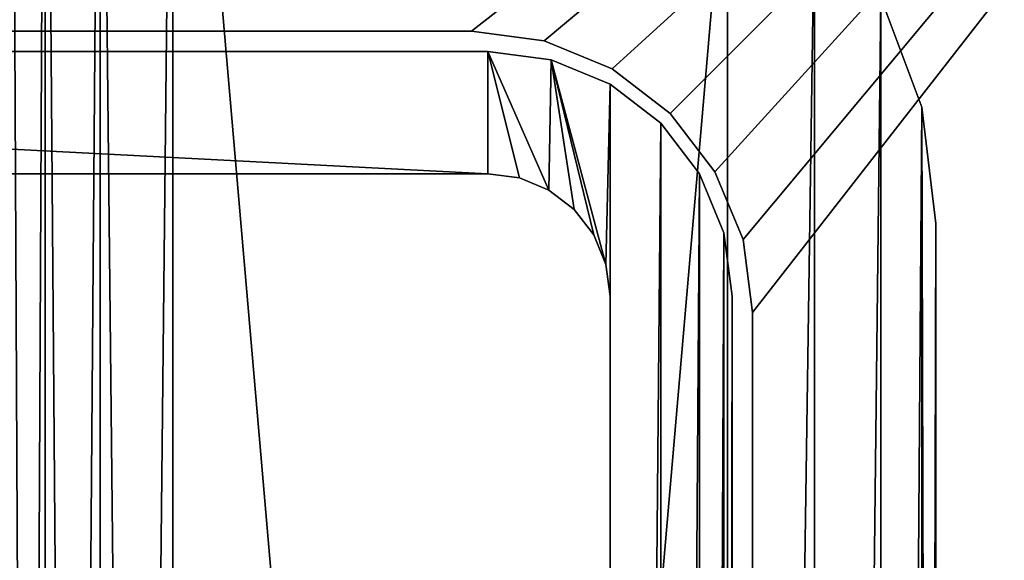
# Model space of a CAD drawing. Extents: x -277 to 1811, y -97 to 1083.
# Tile 24 of 81: x 76 to 100, y 156 to 169. Entities that reach past the tile are written whole.
import ezdxf

# ---------------------------------------------------------------- set-up
doc = ezdxf.new("R2010")
doc.units = 0
doc.header["$LTSCALE"] = 25.4
doc.layers.get('0').update_dxf_attribs({"color": 13, "linetype": 'CONTINUOUS'})
doc.layers.add('STEEL', color=134, linetype='CONTINUOUS')
doc.layers.add('WOOD', color=36, linetype='CONTINUOUS')

# ---------------------------------------------------------------- blocks, each defined once
blk = doc.blocks.new('LVI294_01A_01_01')
at = {"color": 0}
for p, q in [((0, -29, -70), (0, 29, -70)), ((0, 29, -67), (0, -29, -67)), ((0, -29, -70), (0, 29, -70)), ((0, 29, -67), (0, -29, -67)), ((415, 29, -70), (415, -29, -70)), ((415, -29, -67), (415, 29, -67)), ((415, 29, -70), (415, -29, -70)), ((415, -29, -67), (415, 29, -67)), ((0, -30.553, -69.796), (415, -29, -70)), ((0, -30.553, -69.796), (415, -29, -70)), ((0, -30.553, -69.796), (0, -29, -70)), ((0, -29, -70), (415, -29, -70)), ((0, -29, -70), (415, -29, -70)), ((0, -29, -67), (415, -29, -67)), ((0, -29, -67), (415, -29, -67)), ((0, -29, -67), (415, -29.776, -66.898)), ((0, -29, -67), (415, -29.776, -66.898)), ((0, -29, -67), (0, -29.776, -66.898)), ((0, -30.553, -69.796), (0, -29, -70)), ((0, -29, -67), (0, -29.776, -66.898)), ((415, -29, -70), (415, -30.553, -69.796)), ((415, -29.776, -66.898), (415, -29, -67)), ((415, -29, -70), (415, -30.553, -69.796)), ((415, -29.776, -66.898), (415, -29, -67)), ((0, -29.776, -66.898), (415, -29.776, -66.898)), ((0, -29.776, -66.898), (415, -29.776, -66.898)), ((0, -29.776, -66.898), (415, -30.5, -66.598)), ((0, -29.776, -66.898), (415, -30.5, -66.598)), ((0, -29.776, -66.898), (0, -30.5, -66.598)), ((0, -29.776, -66.898), (0, -30.5, -66.598)), ((415, -30.5, -66.598), (415, -29.776, -66.898)), ((415, -30.5, -66.598), (415, -29.776, -66.898)), ((0, -30.5, -66.598), (415, -30.5, -66.598)), ((0, -30.5, -66.598), (415, -30.5, -66.598)), ((0, -30.5, -66.598), (415, -31.121, -66.121)), ((0, -30.5, -66.598), (415, -31.121, -66.121)), ((0, -30.5, -66.598), (0, -31.121, -66.121)), ((0, -30.5, -66.598), (0, -31.121, -66.121)), ((0, -32, -69.196), (415, -30.553, -69.796)), ((0, -32, -69.196), (415, -30.553, -69.796)), ((0, -32, -69.196), (0, -30.553, -69.796)), ((0, -30.553, -69.796), (415, -30.553, -69.796)), ((0, -30.553, -69.796), (415, -30.553, -69.796)), ((0, -32, -69.196), (0, -30.553, -69.796)), ((415, -31.121, -66.121), (415, -30.5, -66.598)), ((415, -31.121, -66.121), (415, -30.5, -66.598)), ((415, -30.553, -69.796), (415, -32, -69.196)), ((415, -30.553, -69.796), (415, -32, -69.196)), ((0, -31.121, -66.121), (415, -31.121, -66.121)), ((0, -31.121, -66.121), (415, -31.121, -66.121)), ((0, -31.121, -66.121), (415, -31.598, -65.5)), ((0, -31.121, -66.121), (415, -31.598, -65.5)), ((0, -31.121, -66.121), (0, -31.598, -65.5)), ((0, -31.121, -66.121), (0, -31.598, -65.5)), ((415, -31.598, -65.5), (415, -31.121, -66.121)), ((415, -31.598, -65.5), (415, -31.121, -66.121)), ((0, -31.598, -65.5), (415, -31.598, -65.5)), ((0, -31.598, -65.5), (415, -31.598, -65.5)), ((0, -31.598, -65.5), (415, -31.898, -64.776)), ((0, -31.598, -65.5), (415, -31.898, -64.776)), ((0, -31.598, -65.5), (0, -31.898, -64.776)), ((0, -31.598, -65.5), (0, -31.898, -64.776)), ((415, -31.898, -64.776), (415, -31.598, -65.5)), ((415, -31.898, -64.776), (415, -31.598, -65.5)), ((0, -31.898, -64.776), (415, -31.898, -64.776)), ((0, -31.898, -64.776), (415, -31.898, -64.776)), ((0, -31.898, -64.776), (415, -32, -64)), ((0, -31.898, -64.776), (415, -32, -64)), ((0, -31.898, -64.776), (0, -32, -64)), ((0, -31.898, -64.776), (0, -32, -64)), ((415, -32, -64), (415, -31.898, -64.776)), ((415, -32, -64), (415, -31.898, -64.776)), ((0, -33.243, -68.243), (415, -32, -69.196)), ((0, -33.243, -68.243), (415, -32, -69.196)), ((0, -33.243, -68.243), (0, -32, -69.196)), ((0, -32, -69.196), (415, -32, -69.196)), ((0, -32, -69.196), (415, -32, -69.196)), ((0, -32, -64), (415, -32, -64)), ((0, -32, -64), (0, -32, 64)), ((0, -32, -64), (415, -32, -64)), ((0, -33.243, -68.243), (0, -32, -69.196)), ((0, -32, -64), (0, -32, 64)), ((415, -32, -69.196), (415, -33.243, -68.243)), ((415, -32, 64), (415, -32, -64)), ((415, -32, -69.196), (415, -33.243, -68.243)), ((415, -32, 64), (415, -32, -64)), ((0, -34.196, -67), (415, -33.243, -68.243)), ((0, -34.196, -67), (415, -33.243, -68.243)), ((0, -34.196, -67), (0, -33.243, -68.243)), ((0, -33.243, -68.243), (415, -33.243, -68.243)), ((0, -33.243, -68.243), (415, -33.243, -68.243)), ((0, -34.196, -67), (0, -33.243, -68.243)), ((415, -33.243, -68.243), (415, -34.196, -67)), ((415, -33.243, -68.243), (415, -34.196, -67)), ((0, -34.796, -65.553), (415, -34.196, -67)), ((0, -34.796, -65.553), (415, -34.196, -67)), ((0, -34.796, -65.553), (0, -34.196, -67)), ((0, -34.196, -67), (415, -34.196, -67)), ((0, -34.196, -67), (415, -34.196, -67)), ((0, -34.796, -65.553), (0, -34.196, -67)), ((415, -34.196, -67), (415, -34.796, -65.553)), ((415, -34.196, -67), (415, -34.796, -65.553)), ((0, -35, -64), (415, -34.796, -65.553)), ((0, -35, -64), (415, -34.796, -65.553)), ((0, -35, -64), (0, -34.796, -65.553)), ((0, -34.796, -65.553), (415, -34.796, -65.553)), ((0, -34.796, -65.553), (415, -34.796, -65.553)), ((0, -35, -64), (0, -34.796, -65.553)), ((415, -34.796, -65.553), (415, -35, -64)), ((415, -34.796, -65.553), (415, -35, -64)), ((0, -35, 64), (0, -35, -64)), ((0, -35, -64), (415, -35, -64)), ((0, -35, -64), (415, -35, -64)), ((0, -35, 64), (0, -35, -64)), ((415, -35, -64), (415, -35, 64)), ((415, -35, -64), (415, -35, 64))]:
    blk.add_line(p, q, dxfattribs=at)
at = {"color": 253}
mesh = blk.add_polyface(dxfattribs=at)
corners = [(0, -34.796, 65.553), (0, -35, -64), (0, -35, 64), (0, -34.796, -65.553), (0, -34.196, 67), (0, -34.196, -67), (0, -33.243, 68.243), (0, -33.243, -68.243), (0, -32, 69.196), (0, -32, -69.196), (0, -32, 64), (0, -31.898, 64.776), (0, -30.553, 69.796), (0, -31.598, 65.5), (0, -31.121, 66.121), (0, -30.5, 66.598), (0, -29, 70), (0, -29.776, 66.898), (0, -29, 67), (0, 29, 70), (0, 29, 67), (0, 30.553, 69.796), (0, 29.776, 66.898), (0, 30.5, 66.598), (0, 31.121, 66.121), (0, 32, 69.196), (0, 31.598, 65.5), (0, 31.898, 64.776), (0, 32, 64), (0, 32, -64), (0, -31.898, -64.776), (0, -30.553, -69.796), (0, -32, -64), (0, -31.598, -65.5), (0, -31.121, -66.121), (0, -30.5, -66.598), (0, -29, -70), (0, -29.776, -66.898), (0, -29, -67), (0, 29, -70), (0, 29, -67), (0, 29.776, -66.898), (0, 30.553, -69.796), (0, 30.5, -66.598), (0, 31.121, -66.121), (0, 32, -69.196), (0, 31.598, -65.5), (0, 31.898, -64.776), (0, 33.243, 68.243), (0, 33.243, -68.243), (0, 34.196, 67), (0, 34.196, -67), (0, 34.796, 65.553), (0, 34.796, -65.553), (0, 35, 64), (0, 35, -64)]
mesh.append_faces([[corners[k] for k in face] for face in [(0, 1, 2), (53, 54, 55)]], dxfattribs={"vtx0": -1, "color": 253})
mesh.append_faces([[corners[k] for k in face] for face in [(1, 0, 3), (3, 4, 5), (5, 6, 7), (7, 8, 9), (10, 8, 11), (11, 12, 13), (13, 12, 14), (14, 12, 15), (15, 16, 17), (17, 16, 18), (18, 19, 20), (20, 21, 22), (22, 21, 23), (23, 21, 24), (24, 25, 26), (26, 25, 27), (27, 25, 28), (28, 25, 29), (9, 30, 31), (30, 9, 32), (32, 9, 10), (31, 35, 36), (36, 38, 39), (39, 41, 42), (42, 44, 45), (45, 48, 49), (49, 50, 51), (51, 52, 53)]], dxfattribs={"vtx0": -1, "vtx1": -1, "color": 253})
mesh.append_faces([[corners[k] for k in face] for face in [(9, 8, 10), (45, 29, 25)]], dxfattribs={"vtx0": -1, "vtx1": -1, "vtx2": -1, "color": 253})
mesh.append_faces([[corners[k] for k in face] for face in [(3, 0, 4), (5, 4, 6), (7, 6, 8), (11, 8, 12), (15, 12, 16), (18, 16, 19), (20, 19, 21), (24, 21, 25), (31, 30, 33), (31, 33, 34), (31, 34, 35), (36, 35, 37), (36, 37, 38), (39, 38, 40), (39, 40, 41), (42, 41, 43), (42, 43, 44), (45, 44, 46), (45, 46, 47), (45, 47, 29), (45, 25, 48), (49, 48, 50), (51, 50, 52), (53, 52, 54)]], dxfattribs={"vtx0": -1, "vtx2": -1, "color": 253})
mesh = blk.add_polyface(dxfattribs=at)
corners = [(415, -32, -69.196), (415, -32, -64), (415, -32, 64), (415, -31.898, -64.776), (415, -30.553, -69.796), (415, -31.598, -65.5), (415, -31.121, -66.121), (415, -30.5, -66.598), (415, -29, -70), (415, -29.776, -66.898), (415, -29, -67), (415, 29, -70), (415, 29, -67), (415, 29.776, -66.898), (415, 30.553, -69.796), (415, 30.5, -66.598), (415, 31.121, -66.121), (415, 32, -69.196), (415, 31.598, -65.5), (415, 31.898, -64.776), (415, 32, -64), (415, -35, -64), (415, -34.796, 65.553), (415, -35, 64), (415, -34.796, -65.553), (415, -34.196, 67), (415, -34.196, -67), (415, -33.243, 68.243), (415, -33.243, -68.243), (415, -32, 69.196), (415, -31.898, 64.776), (415, -30.553, 69.796), (415, -31.598, 65.5), (415, -31.121, 66.121), (415, -30.5, 66.598), (415, -29, 70), (415, -29.776, 66.898), (415, -29, 67), (415, 29, 70), (415, 29, 67), (415, 29.776, 66.898), (415, 30.553, 69.796), (415, 30.5, 66.598), (415, 31.121, 66.121), (415, 32, 69.196), (415, 31.598, 65.5), (415, 31.898, 64.776), (415, 32, 64), (415, 33.243, 68.243), (415, 33.243, -68.243), (415, 34.196, 67), (415, 34.196, -67), (415, 34.796, 65.553), (415, 34.796, -65.553), (415, 35, 64), (415, 35, -64)]
mesh.append_faces([[corners[k] for k in face] for face in [(21, 22, 23), (54, 53, 55)]], dxfattribs={"vtx0": -1, "color": 253})
mesh.append_faces([[corners[k] for k in face] for face in [(1, 0, 3), (3, 4, 5), (5, 4, 6), (6, 4, 7), (7, 8, 9), (9, 8, 10), (10, 11, 12), (12, 11, 13), (13, 14, 15), (15, 14, 16), (16, 17, 18), (18, 17, 19), (19, 17, 20), (22, 24, 25), (25, 26, 27), (27, 28, 29), (29, 30, 31), (31, 34, 35), (35, 37, 38), (38, 40, 41), (41, 43, 44), (44, 20, 48), (48, 49, 50), (50, 51, 52), (52, 53, 54)]], dxfattribs={"vtx0": -1, "vtx1": -1, "color": 253})
mesh.append_faces([[corners[k] for k in face] for face in [(29, 0, 2), (48, 20, 17)]], dxfattribs={"vtx0": -1, "vtx1": -1, "vtx2": -1, "color": 253})
mesh.append_faces([[corners[k] for k in face] for face in [(0, 1, 2), (3, 0, 4), (7, 4, 8), (10, 8, 11), (13, 11, 14), (16, 14, 17), (22, 21, 24), (25, 24, 26), (27, 26, 28), (29, 28, 0), (29, 2, 30), (31, 30, 32), (31, 32, 33), (31, 33, 34), (35, 34, 36), (35, 36, 37), (38, 37, 39), (38, 39, 40), (41, 40, 42), (41, 42, 43), (44, 43, 45), (44, 45, 46), (44, 46, 47), (44, 47, 20), (48, 17, 49), (50, 49, 51), (52, 51, 53)]], dxfattribs={"vtx0": -1, "vtx2": -1, "color": 253})
mesh = blk.add_polyface(dxfattribs=at)
corners = [(0, 29, -70), (415, -29, -70), (0, -29, -70), (415, 29, -70)]
mesh.append_faces([[corners[k] for k in face] for face in [(0, 1, 2), (1, 0, 3)]], dxfattribs={"vtx0": -1, "color": 253})
mesh = blk.add_polyface(dxfattribs=at)
corners = [(0, -29, -67), (415, 29, -67), (0, 29, -67), (415, -29, -67)]
mesh.append_faces([[corners[k] for k in face] for face in [(0, 1, 2), (1, 0, 3)]], dxfattribs={"vtx0": -1, "color": 253})
mesh = blk.add_polyface(dxfattribs=at)
corners = [(415, -30.553, -69.796), (0, -30.553, -69.796), (415, -29, -70)]
mesh.append_faces([[corners[k] for k in face] for face in [(0, 1, 2)]], dxfattribs={"color": 253})
mesh = blk.add_polyface(dxfattribs=at)
corners = [(415, -29, -70), (0, -30.553, -69.796), (0, -29, -70)]
mesh.append_faces([[corners[k] for k in face] for face in [(0, 1, 2)]], dxfattribs={"color": 253})
mesh = blk.add_polyface(dxfattribs=at)
corners = [(415, -29, -67), (0, -29, -67), (415, -29.776, -66.898)]
mesh.append_faces([[corners[k] for k in face] for face in [(0, 1, 2)]], dxfattribs={"color": 253})
mesh = blk.add_polyface(dxfattribs=at)
corners = [(415, -29.776, -66.898), (0, -29, -67), (0, -29.776, -66.898)]
mesh.append_faces([[corners[k] for k in face] for face in [(0, 1, 2)]], dxfattribs={"color": 253})
mesh = blk.add_polyface(dxfattribs=at)
corners = [(415, -29.776, -66.898), (0, -29.776, -66.898), (415, -30.5, -66.598)]
mesh.append_faces([[corners[k] for k in face] for face in [(0, 1, 2)]], dxfattribs={"color": 253})
mesh = blk.add_polyface(dxfattribs=at)
corners = [(415, -30.5, -66.598), (0, -29.776, -66.898), (0, -30.5, -66.598)]
mesh.append_faces([[corners[k] for k in face] for face in [(0, 1, 2)]], dxfattribs={"color": 253})
mesh = blk.add_polyface(dxfattribs=at)
corners = [(415, -30.5, -66.598), (0, -30.5, -66.598), (415, -31.121, -66.121)]
mesh.append_faces([[corners[k] for k in face] for face in [(0, 1, 2)]], dxfattribs={"color": 253})
mesh = blk.add_polyface(dxfattribs=at)
corners = [(415, -31.121, -66.121), (0, -30.5, -66.598), (0, -31.121, -66.121)]
mesh.append_faces([[corners[k] for k in face] for face in [(0, 1, 2)]], dxfattribs={"color": 253})
mesh = blk.add_polyface(dxfattribs=at)
corners = [(415, -32, -69.196), (0, -32, -69.196), (415, -30.553, -69.796)]
mesh.append_faces([[corners[k] for k in face] for face in [(0, 1, 2)]], dxfattribs={"color": 253})
mesh = blk.add_polyface(dxfattribs=at)
corners = [(415, -30.553, -69.796), (0, -32, -69.196), (0, -30.553, -69.796)]
mesh.append_faces([[corners[k] for k in face] for face in [(0, 1, 2)]], dxfattribs={"color": 253})
mesh = blk.add_polyface(dxfattribs=at)
corners = [(415, -31.598, -65.5), (415, -31.121, -66.121), (0, -31.121, -66.121)]
mesh.append_faces([[corners[k] for k in face] for face in [(0, 1, 2)]], dxfattribs={"color": 253})
mesh = blk.add_polyface(dxfattribs=at)
corners = [(415, -31.598, -65.5), (0, -31.121, -66.121), (0, -31.598, -65.5)]
mesh.append_faces([[corners[k] for k in face] for face in [(0, 1, 2)]], dxfattribs={"color": 253})
mesh = blk.add_polyface(dxfattribs=at)
corners = [(415, -31.898, -64.776), (415, -31.598, -65.5), (0, -31.598, -65.5)]
mesh.append_faces([[corners[k] for k in face] for face in [(0, 1, 2)]], dxfattribs={"color": 253})
mesh = blk.add_polyface(dxfattribs=at)
corners = [(415, -31.898, -64.776), (0, -31.598, -65.5), (0, -31.898, -64.776)]
mesh.append_faces([[corners[k] for k in face] for face in [(0, 1, 2)]], dxfattribs={"color": 253})
mesh = blk.add_polyface(dxfattribs=at)
corners = [(415, -32, -64), (415, -31.898, -64.776), (0, -31.898, -64.776)]
mesh.append_faces([[corners[k] for k in face] for face in [(0, 1, 2)]], dxfattribs={"color": 253})
mesh = blk.add_polyface(dxfattribs=at)
corners = [(415, -32, -64), (0, -31.898, -64.776), (0, -32, -64)]
mesh.append_faces([[corners[k] for k in face] for face in [(0, 1, 2)]], dxfattribs={"color": 253})
mesh = blk.add_polyface(dxfattribs=at)
corners = [(415, -33.243, -68.243), (0, -33.243, -68.243), (415, -32, -69.196)]
mesh.append_faces([[corners[k] for k in face] for face in [(0, 1, 2)]], dxfattribs={"color": 253})
mesh = blk.add_polyface(dxfattribs=at)
corners = [(415, -32, -69.196), (0, -33.243, -68.243), (0, -32, -69.196)]
mesh.append_faces([[corners[k] for k in face] for face in [(0, 1, 2)]], dxfattribs={"color": 253})
mesh = blk.add_polyface(dxfattribs=at)
corners = [(0, -32, 64), (415, -32, -64), (0, -32, -64), (415, -32, 64)]
mesh.append_faces([[corners[k] for k in face] for face in [(0, 1, 2), (1, 0, 3)]], dxfattribs={"vtx0": -1, "color": 253})
mesh = blk.add_polyface(dxfattribs=at)
corners = [(415, -34.196, -67), (0, -34.196, -67), (415, -33.243, -68.243)]
mesh.append_faces([[corners[k] for k in face] for face in [(0, 1, 2)]], dxfattribs={"color": 253})
mesh = blk.add_polyface(dxfattribs=at)
corners = [(0, -34.196, -67), (0, -33.243, -68.243), (415, -33.243, -68.243)]
mesh.append_faces([[corners[k] for k in face] for face in [(0, 1, 2)]], dxfattribs={"color": 253})
mesh = blk.add_polyface(dxfattribs=at)
corners = [(0, -34.796, -65.553), (415, -34.196, -67), (415, -34.796, -65.553)]
mesh.append_faces([[corners[k] for k in face] for face in [(0, 1, 2)]], dxfattribs={"color": 253})
mesh = blk.add_polyface(dxfattribs=at)
corners = [(0, -34.796, -65.553), (0, -34.196, -67), (415, -34.196, -67)]
mesh.append_faces([[corners[k] for k in face] for face in [(0, 1, 2)]], dxfattribs={"color": 253})
mesh = blk.add_polyface(dxfattribs=at)
corners = [(0, -35, -64), (415, -34.796, -65.553), (415, -35, -64)]
mesh.append_faces([[corners[k] for k in face] for face in [(0, 1, 2)]], dxfattribs={"color": 253})
mesh = blk.add_polyface(dxfattribs=at)
corners = [(0, -35, -64), (0, -34.796, -65.553), (415, -34.796, -65.553)]
mesh.append_faces([[corners[k] for k in face] for face in [(0, 1, 2)]], dxfattribs={"color": 253})
mesh = blk.add_polyface(dxfattribs=at)
corners = [(415, -35, 64), (0, -35, -64), (415, -35, -64), (0, -35, 64)]
mesh.append_faces([[corners[k] for k in face] for face in [(0, 1, 2), (1, 0, 3)]], dxfattribs={"vtx0": -1, "color": 253})
blk = doc.blocks.new('LVI294_01_A_01_02')
at = {"color": 0}
for p, q in [((163.6, 95.5), (36.4, 95.5)), ((36.4, 95.5, 5), (163.6, 95.5, 5)), ((163.6, 95.5), (36.4, 95.5)), ((36.4, 95.5, 5), (163.6, 95.5, 5)), ((165.386, 95.265), (163.6, 95.5)), ((163.6, 95.5, 5), (165.386, 95.265, 5)), ((163.6, 95.5), (163.6, 95.5, 5)), ((163.6, 95.5), (163.6, 95.5, 5)), ((163.6, 95.5), (165.386, 95.265, 5)), ((163.6, 95.5, 5), (165.386, 95.265, 5)), ((163.6, 95.5), (165.386, 95.265, 5)), ((165.386, 95.265), (163.6, 95.5)), ((167.05, 94.576), (165.386, 95.265)), ((165.386, 95.265, 5), (167.05, 94.576, 5)), ((165.386, 95.265), (165.386, 95.265, 5)), ((165.386, 95.265), (165.386, 95.265, 5)), ((165.386, 95.265), (167.05, 94.576, 5)), ((165.386, 95.265, 5), (167.05, 94.576, 5)), ((165.386, 95.265), (167.05, 94.576, 5)), ((167.05, 94.576), (165.386, 95.265)), ((168.479, 93.479), (167.05, 94.576)), ((167.05, 94.576, 5), (168.479, 93.479, 5)), ((167.05, 94.576), (167.05, 94.576, 5)), ((167.05, 94.576), (167.05, 94.576, 5)), ((167.05, 94.576), (168.479, 93.479, 5)), ((167.05, 94.576, 5), (168.479, 93.479, 5)), ((167.05, 94.576), (168.479, 93.479, 5)), ((168.479, 93.479), (167.05, 94.576)), ((169.576, 92.05), (168.479, 93.479)), ((168.479, 93.479, 5), (169.576, 92.05, 5)), ((168.479, 93.479), (168.479, 93.479, 5)), ((168.479, 93.479), (168.479, 93.479, 5)), ((168.479, 93.479), (169.576, 92.05, 5)), ((168.479, 93.479, 5), (169.576, 92.05, 5)), ((168.479, 93.479), (169.576, 92.05, 5)), ((169.576, 92.05), (168.479, 93.479)), ((170.265, 90.386), (169.576, 92.05)), ((169.576, 92.05, 5), (170.265, 90.386, 5)), ((169.576, 92.05), (169.576, 92.05, 5)), ((169.576, 92.05), (169.576, 92.05, 5)), ((169.576, 92.05), (170.265, 90.386, 5)), ((169.576, 92.05, 5), (170.265, 90.386, 5)), ((169.576, 92.05), (170.265, 90.386, 5)), ((170.265, 90.386), (169.576, 92.05)), ((170.5, 88.6), (170.265, 90.386)), ((170.265, 90.386, 5), (170.5, 88.6, 5)), ((170.265, 90.386), (170.265, 90.386, 5)), ((170.265, 90.386), (170.265, 90.386, 5)), ((170.265, 90.386), (170.5, 88.6, 5)), ((170.265, 90.386, 5), (170.5, 88.6, 5)), ((170.265, 90.386), (170.5, 88.6, 5)), ((170.5, 88.6), (170.265, 90.386)), ((170.5, 31.4), (170.5, 88.6)), ((170.5, 88.6, 5), (170.5, 31.4, 5)), ((170.5, 88.6), (170.5, 88.6, 5)), ((170.5, 88.6), (170.5, 88.6, 5)), ((170.5, 31.4), (170.5, 88.6)), ((170.5, 88.6, 5), (170.5, 31.4, 5))]:
    blk.add_line(p, q, dxfattribs=at)
at = {"color": 253}
mesh = blk.add_polyface(dxfattribs=at)
corners = [(5, 120), (29.5, 88.6), (29.5, 31.4), (29.735, 90.386), (30.424, 92.05), (31.521, 93.479), (32.95, 94.576), (34.614, 95.265), (195, 120), (36.4, 95.5), (163.6, 95.5), (165.386, 95.265), (167.05, 94.576), (168.479, 93.479), (169.576, 92.05), (170.265, 90.386), (170.5, 88.6), (170.5, 31.4), (0, 115), (0.17, 3.706), (0, 5), (0.17, 116.294), (0.67, 2.5), (0.67, 117.5), (1.464, 1.464), (1.464, 118.536), (2.5, 0.67), (2.5, 119.33), (3.706, 0.17), (3.706, 119.83), (5, 0), (29.735, 29.614), (30.424, 27.95), (31.521, 26.521), (32.95, 25.424), (34.614, 24.735), (195, 0), (36.4, 24.5), (163.6, 24.5), (165.386, 24.735), (167.05, 25.424), (168.479, 26.521), (169.576, 27.95), (170.265, 29.614), (196.294, 119.83), (196.294, 0.17), (197.5, 0.67), (197.5, 119.33), (198.536, 118.536), (198.536, 1.464), (199.33, 2.5), (199.33, 117.5), (199.83, 3.706), (199.83, 116.294), (200, 5), (200, 115)]
mesh.append_faces([[corners[k] for k in face] for face in [(18, 19, 20), (54, 53, 55)]], dxfattribs={"vtx0": -1, "color": 253})
mesh.append_faces([[corners[k] for k in face] for face in [(1, 0, 3), (3, 0, 4), (4, 0, 5), (5, 0, 6), (6, 0, 7), (7, 8, 9), (9, 8, 10), (10, 8, 11), (11, 8, 12), (12, 8, 13), (13, 8, 14), (14, 8, 15), (15, 8, 16), (16, 8, 17), (19, 21, 22), (22, 23, 24), (24, 25, 26), (26, 27, 28), (28, 29, 30), (30, 35, 36), (31, 0, 2), (36, 44, 45), (45, 44, 46), (46, 48, 49), (49, 48, 50), (50, 51, 52), (52, 53, 54)]], dxfattribs={"vtx0": -1, "vtx1": -1, "color": 253})
mesh.append_faces([[corners[k] for k in face] for face in [(30, 0, 31), (36, 17, 8)]], dxfattribs={"vtx0": -1, "vtx1": -1, "vtx2": -1, "color": 253})
mesh.append_faces([[corners[k] for k in face] for face in [(0, 1, 2), (7, 0, 8), (19, 18, 21), (22, 21, 23), (24, 23, 25), (26, 25, 27), (28, 27, 29), (30, 29, 0), (30, 31, 32), (30, 32, 33), (30, 33, 34), (30, 34, 35), (36, 35, 37), (36, 37, 38), (36, 38, 39), (36, 39, 40), (36, 40, 41), (36, 41, 42), (36, 42, 43), (36, 43, 17), (36, 8, 44), (46, 44, 47), (46, 47, 48), (50, 48, 51), (52, 51, 53)]], dxfattribs={"vtx0": -1, "vtx2": -1, "color": 253})
mesh = blk.add_polyface(dxfattribs=at)
corners = [(0.17, 3.706, 5), (0, 115, 5), (0, 5, 5), (0.17, 116.294, 5), (0.67, 2.5, 5), (0.67, 117.5, 5), (1.464, 1.464, 5), (1.464, 118.536, 5), (2.5, 0.67, 5), (2.5, 119.33, 5), (3.706, 0.17, 5), (3.706, 119.83, 5), (5, 0, 5), (5, 120, 5), (29.735, 29.614, 5), (30.424, 27.95, 5), (31.521, 26.521, 5), (32.95, 25.424, 5), (34.614, 24.735, 5), (195, 0, 5), (29.5, 31.4, 5), (36.4, 24.5, 5), (163.6, 24.5, 5), (165.386, 24.735, 5), (167.05, 25.424, 5), (168.479, 26.521, 5), (169.576, 27.95, 5), (170.265, 29.614, 5), (170.5, 31.4, 5), (34.614, 95.265, 5), (195, 120, 5), (32.95, 94.576, 5), (31.521, 93.479, 5), (30.424, 92.05, 5), (29.735, 90.386, 5), (29.5, 88.6, 5), (36.4, 95.5, 5), (163.6, 95.5, 5), (165.386, 95.265, 5), (167.05, 94.576, 5), (168.479, 93.479, 5), (169.576, 92.05, 5), (170.265, 90.386, 5), (170.5, 88.6, 5), (196.294, 0.17, 5), (196.294, 119.83, 5), (197.5, 0.67, 5), (197.5, 119.33, 5), (198.536, 1.464, 5), (198.536, 118.536, 5), (199.33, 2.5, 5), (199.33, 117.5, 5), (199.83, 3.706, 5), (199.83, 116.294, 5), (200, 5, 5), (200, 115, 5)]
mesh.append_faces([[corners[k] for k in face] for face in [(0, 1, 2), (53, 54, 55)]], dxfattribs={"vtx0": -1, "color": 253})
mesh.append_faces([[corners[k] for k in face] for face in [(1, 0, 3), (3, 4, 5), (5, 6, 7), (7, 8, 9), (9, 10, 11), (11, 12, 13), (14, 12, 15), (15, 12, 16), (16, 12, 17), (17, 12, 18), (18, 19, 21), (21, 19, 22), (22, 19, 23), (23, 19, 24), (24, 19, 25), (25, 19, 26), (26, 19, 27), (27, 19, 28), (13, 29, 30), (29, 13, 31), (31, 13, 32), (32, 13, 33), (33, 13, 34), (34, 13, 35), (35, 13, 20), (30, 44, 45), (45, 46, 47), (47, 48, 49), (49, 50, 51), (51, 52, 53)]], dxfattribs={"vtx0": -1, "vtx1": -1, "color": 253})
mesh.append_faces([[corners[k] for k in face] for face in [(13, 12, 14), (30, 28, 19)]], dxfattribs={"vtx0": -1, "vtx1": -1, "vtx2": -1, "color": 253})
mesh.append_faces([[corners[k] for k in face] for face in [(3, 0, 4), (5, 4, 6), (7, 6, 8), (9, 8, 10), (11, 10, 12), (18, 12, 19), (13, 14, 20), (30, 29, 36), (30, 36, 37), (30, 37, 38), (30, 38, 39), (30, 39, 40), (30, 40, 41), (30, 41, 42), (30, 42, 43), (30, 43, 28), (30, 19, 44), (45, 44, 46), (47, 46, 48), (49, 48, 50), (51, 50, 52), (53, 52, 54)]], dxfattribs={"vtx0": -1, "vtx2": -1, "color": 253})
mesh = blk.add_polyface(dxfattribs=at)
corners = [(163.6, 95.5, 5), (36.4, 95.5), (163.6, 95.5), (36.4, 95.5, 5)]
mesh.append_faces([[corners[k] for k in face] for face in [(0, 1, 2), (1, 0, 3)]], dxfattribs={"vtx0": -1, "color": 253})
mesh = blk.add_polyface(dxfattribs=at)
corners = [(163.6, 95.5, 5), (163.6, 95.5), (165.386, 95.265, 5)]
mesh.append_faces([[corners[k] for k in face] for face in [(0, 1, 2)]], dxfattribs={"color": 253})
mesh = blk.add_polyface(dxfattribs=at)
corners = [(165.386, 95.265, 5), (163.6, 95.5), (165.386, 95.265)]
mesh.append_faces([[corners[k] for k in face] for face in [(0, 1, 2)]], dxfattribs={"color": 253})
mesh = blk.add_polyface(dxfattribs=at)
corners = [(165.386, 95.265, 5), (165.386, 95.265), (167.05, 94.576, 5)]
mesh.append_faces([[corners[k] for k in face] for face in [(0, 1, 2)]], dxfattribs={"color": 253})
mesh = blk.add_polyface(dxfattribs=at)
corners = [(167.05, 94.576, 5), (165.386, 95.265), (167.05, 94.576)]
mesh.append_faces([[corners[k] for k in face] for face in [(0, 1, 2)]], dxfattribs={"color": 253})
mesh = blk.add_polyface(dxfattribs=at)
corners = [(167.05, 94.576, 5), (167.05, 94.576), (168.479, 93.479, 5)]
mesh.append_faces([[corners[k] for k in face] for face in [(0, 1, 2)]], dxfattribs={"color": 253})
mesh = blk.add_polyface(dxfattribs=at)
corners = [(168.479, 93.479, 5), (167.05, 94.576), (168.479, 93.479)]
mesh.append_faces([[corners[k] for k in face] for face in [(0, 1, 2)]], dxfattribs={"color": 253})
mesh = blk.add_polyface(dxfattribs=at)
corners = [(168.479, 93.479), (169.576, 92.05, 5), (168.479, 93.479, 5)]
mesh.append_faces([[corners[k] for k in face] for face in [(0, 1, 2)]], dxfattribs={"color": 253})
mesh = blk.add_polyface(dxfattribs=at)
corners = [(168.479, 93.479), (169.576, 92.05), (169.576, 92.05, 5)]
mesh.append_faces([[corners[k] for k in face] for face in [(0, 1, 2)]], dxfattribs={"color": 253})
mesh = blk.add_polyface(dxfattribs=at)
corners = [(169.576, 92.05), (170.265, 90.386, 5), (169.576, 92.05, 5)]
mesh.append_faces([[corners[k] for k in face] for face in [(0, 1, 2)]], dxfattribs={"color": 253})
mesh = blk.add_polyface(dxfattribs=at)
corners = [(169.576, 92.05), (170.265, 90.386), (170.265, 90.386, 5)]
mesh.append_faces([[corners[k] for k in face] for face in [(0, 1, 2)]], dxfattribs={"color": 253})
mesh = blk.add_polyface(dxfattribs=at)
corners = [(170.265, 90.386, 5), (170.265, 90.386), (170.5, 88.6, 5)]
mesh.append_faces([[corners[k] for k in face] for face in [(0, 1, 2)]], dxfattribs={"color": 253})
mesh = blk.add_polyface(dxfattribs=at)
corners = [(170.265, 90.386), (170.5, 88.6), (170.5, 88.6, 5)]
mesh.append_faces([[corners[k] for k in face] for face in [(0, 1, 2)]], dxfattribs={"color": 253})
mesh = blk.add_polyface(dxfattribs=at)
corners = [(170.5, 88.6, 5), (170.5, 31.4), (170.5, 31.4, 5), (170.5, 88.6)]
mesh.append_faces([[corners[k] for k in face] for face in [(0, 1, 2), (1, 0, 3)]], dxfattribs={"vtx0": -1, "color": 253})
blk = doc.blocks.new('LVI294_01A_01_03')
at = {"color": 253}
mesh = blk.add_polyface(dxfattribs=at)
corners = [(-70.329, 0, 0.287), (110.915, 0), (-72.706, 0), (108.538, 0, 0.287), (-68.088, 0, 1.13), (106.298, 0, 1.13), (-66.112, 0, 2.482), (104.322, 0, 2.482), (-64.514, 0, 4.264), (102.724, 0, 4.264), (-54.978, 0, 17.883), (93.188, 0, 17.883), (91.27, 0, 20.022), (-53.061, 0, 20.022), (88.899, 0, 21.644), (-50.689, 0, 21.644), (86.21, 0, 22.656), (-48.001, 0, 22.656), (-45.148, 0, 23), (83.358, 0, 23), (-177.5, 0, -10), (-62.5, 0, -59), (-177.5, 0, -59), (-62.241, 0, -58.966), (-62, 0, -58.866), (-61.793, 0, -58.707), (-61.634, 0, -58.5), (-61.534, 0, -58.259), (-61.5, 0, -58), (-61.5, 0, -55), (174.579, 0, -55), (174.579, 0), (-177.159, 0, -7.412), (-176.16, 0, -5), (-174.571, 0, -2.929), (-172.5, 0, -1.34), (-170.088, 0, -0.341), (-167.5, 0)]
mesh.append_faces([[corners[k] for k in face] for face in [(16, 18, 19), (20, 21, 22)]], dxfattribs={"vtx0": -1, "color": 253})
mesh.append_faces([[corners[k] for k in face] for face in [(0, 1, 2), (1, 0, 3), (3, 4, 5), (5, 6, 7), (7, 8, 9), (9, 10, 11), (11, 10, 12), (12, 13, 14), (14, 15, 16), (21, 20, 23), (23, 20, 24), (24, 20, 25), (25, 20, 26), (26, 20, 27), (27, 20, 28), (28, 20, 29), (29, 20, 30), (30, 20, 31), (31, 2, 1)]], dxfattribs={"vtx0": -1, "vtx1": -1, "color": 253})
mesh.append_faces([[corners[k] for k in face] for face in [(3, 0, 4), (5, 4, 6), (7, 6, 8), (9, 8, 10), (12, 10, 13), (14, 13, 15), (16, 15, 17), (16, 17, 18), (31, 20, 32), (31, 32, 33), (31, 33, 34), (31, 34, 35), (31, 35, 36), (31, 36, 37), (31, 37, 2)]], dxfattribs={"vtx0": -1, "vtx2": -1, "color": 253})
mesh = blk.add_polyface(dxfattribs=at)
corners = [(-62.241, -5, -58.966), (-177.5, -5, -59), (-62.5, -5, -59), (-177.5, -5, -10), (-62, -5, -58.866), (-61.793, -5, -58.707), (-61.634, -5, -58.5), (-61.534, -5, -58.259), (-61.5, -5, -58), (-61.5, -5, -55), (174.579, -5), (174.579, -5, -55), (-177.159, -5, -7.412), (-176.16, -5, -5), (-174.571, -5, -2.929), (-172.5, -5, -1.34), (-170.088, -5, -0.341), (110.915, -5), (108.538, -5, 0.287), (-72.706, -5), (-70.329, -5, 0.287), (-68.088, -5, 1.13), (106.298, -5, 1.13), (-66.112, -5, 2.482), (104.322, -5, 2.482), (-64.514, -5, 4.264), (102.724, -5, 4.264), (-54.978, -5, 17.883), (93.188, -5, 17.883), (91.27, -5, 20.022), (-53.061, -5, 20.022), (88.899, -5, 21.644), (-50.689, -5, 21.644), (86.21, -5, 22.656), (-48.001, -5, 22.656), (-45.148, -5, 23), (83.358, -5, 23), (-167.5, -5)]
mesh.append_faces([[corners[k] for k in face] for face in [(0, 1, 2), (10, 9, 11), (35, 33, 36)]], dxfattribs={"vtx0": -1, "color": 253})
mesh.append_faces([[corners[k] for k in face] for face in [(1, 0, 3), (3, 10, 12), (12, 10, 13), (13, 10, 14), (14, 10, 15), (15, 10, 16), (18, 19, 17), (19, 18, 20), (20, 18, 21), (21, 22, 23), (23, 24, 25), (25, 26, 27), (27, 29, 30), (30, 31, 32), (32, 33, 34), (34, 33, 35), (37, 17, 19)]], dxfattribs={"vtx0": -1, "vtx1": -1, "color": 253})
mesh.append_faces([[corners[k] for k in face] for face in [(9, 10, 3)]], dxfattribs={"vtx0": -1, "vtx1": -1, "vtx2": -1, "color": 253})
mesh.append_faces([[corners[k] for k in face] for face in [(3, 0, 4), (3, 4, 5), (3, 5, 6), (3, 6, 7), (3, 7, 8), (3, 8, 9), (16, 10, 17), (21, 18, 22), (23, 22, 24), (25, 24, 26), (27, 26, 28), (27, 28, 29), (30, 29, 31), (32, 31, 33), (17, 37, 16)]], dxfattribs={"vtx0": -1, "vtx2": -1, "color": 253})
blk = doc.blocks.new('LVI294_01A_01')
at = {"color": 0, "extrusion": (-1, 7.84414e-15, -4.18279e-15), "rotation": 359.9999999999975}
blk.add_blockref('LVI294_01A_01_03', (-1001.197, 42.803, 17), dxfattribs=at)
at = {"color": 0, "extrusion": (4.18279e-15, 4.33542e-14, -1), "rotation": 270.0000000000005}
blk.add_blockref('LVI294_01_A_01_02', (-60, 1083.619, 367.197), dxfattribs=at)
at = {"color": 0, "extrusion": (7.72954e-15, 1, 4.33542e-14), "rotation": 89.99999999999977}
blk.add_blockref('LVI294_01A_01_01', (0, -372.197, 983.619), dxfattribs=at)
blk = doc.blocks.new('LVI294_01A_02_01')
at = {"color": 0}
for p, q in [((-180.122, 0, -77), (-182.974, 0, -76.656)), ((-180.122, 0, -77), (-182.974, 0, -76.656)), ((-51.616, 0, -77), (-180.122, 0, -77)), ((-180.122, 0, -77), (-180.122, -4, -77)), ((-51.616, 0, -77), (-180.122, 0, -77)), ((-180.122, 0, -77), (-180.122, -4, -77)), ((-182.974, 0, -76.656), (-185.663, 0, -75.644)), ((-185.663, 0, -75.644), (-182.974, -4, -76.656)), ((-185.663, 0, -75.644), (-182.974, -4, -76.656)), ((-182.974, 0, -76.656), (-185.663, 0, -75.644)), ((-182.974, 0, -76.656), (-182.974, -4, -76.656)), ((-182.974, 0, -76.656), (-182.974, -4, -76.656)), ((-182.974, 0, -76.656), (-180.122, -4, -77)), ((-182.974, 0, -76.656), (-180.122, -4, -77)), ((-185.663, -4, -75.644), (-182.974, -4, -76.656)), ((-185.663, -4, -75.644), (-182.974, -4, -76.656)), ((-182.974, -4, -76.656), (-180.122, -4, -77)), ((-182.974, -4, -76.656), (-180.122, -4, -77)), ((-180.122, -4, -77), (-51.616, -4, -77)), ((-180.122, -4, -77), (-51.616, -4, -77))]:
    blk.add_line(p, q, dxfattribs=at)
at = {"color": 253}
mesh = blk.add_polyface(dxfattribs=at)
corners = [(-271.304, 0), (-207.679, 0, -54), (-271.304, 0, -54), (-24.058, 0, -54), (70.736, 0, -54), (73.324, 0, -53.659), (75.736, 0, -52.66), (77.807, 0, -51.071), (79.396, 0, -49), (80.395, 0, -46.588), (80.736, 0, -44), (80.736, 0, -1), (80.702, 0, -0.741), (80.602, 0, -0.5), (80.443, 0, -0.293), (80.236, 0, -0.134), (79.995, 0, -0.034), (79.736, 0), (-182.974, 0, -76.656), (-51.616, 0, -77), (-180.122, 0, -77), (-48.763, 0, -76.656), (-46.075, 0, -75.644), (-185.663, 0, -75.644), (-43.704, 0, -74.022), (-188.034, 0, -74.022), (-41.786, 0, -71.883), (-189.952, 0, -71.883), (-32.25, 0, -58.264), (-199.488, 0, -58.264), (-201.086, 0, -56.482), (-30.652, 0, -56.482), (-203.062, 0, -55.13), (-28.676, 0, -55.13), (-205.303, 0, -54.287), (-26.435, 0, -54.287)]
mesh.append_faces([[corners[k] for k in face] for face in [(0, 1, 2), (16, 0, 17), (18, 19, 20)]], dxfattribs={"vtx0": -1, "color": 253})
mesh.append_faces([[corners[k] for k in face] for face in [(3, 0, 4), (4, 0, 5), (5, 0, 6), (6, 0, 7), (7, 0, 8), (8, 0, 9), (9, 0, 10), (10, 0, 11), (11, 0, 12), (12, 0, 13), (13, 0, 14), (14, 0, 15), (15, 0, 16), (19, 18, 21), (21, 18, 22), (22, 23, 24), (24, 25, 26), (26, 27, 28), (28, 30, 31), (31, 32, 33), (33, 34, 35), (35, 1, 3)]], dxfattribs={"vtx0": -1, "vtx1": -1, "color": 253})
mesh.append_faces([[corners[k] for k in face] for face in [(1, 0, 3)]], dxfattribs={"vtx0": -1, "vtx1": -1, "vtx2": -1, "color": 253})
mesh.append_faces([[corners[k] for k in face] for face in [(22, 18, 23), (24, 23, 25), (26, 25, 27), (28, 27, 29), (28, 29, 30), (31, 30, 32), (33, 32, 34), (35, 34, 1)]], dxfattribs={"vtx0": -1, "vtx2": -1, "color": 253})
mesh = blk.add_polyface(dxfattribs=at)
corners = [(-180.122, -4, -77), (-182.974, 0, -76.656), (-180.122, 0, -77)]
mesh.append_faces([[corners[k] for k in face] for face in [(0, 1, 2)]], dxfattribs={"color": 253})
mesh = blk.add_polyface(dxfattribs=at)
corners = [(-51.616, 0, -77), (-180.122, -4, -77), (-180.122, 0, -77), (-51.616, -4, -77)]
mesh.append_faces([[corners[k] for k in face] for face in [(0, 1, 2), (1, 0, 3)]], dxfattribs={"vtx0": -1, "color": 253})
mesh = blk.add_polyface(dxfattribs=at)
corners = [(-182.974, -4, -76.656), (-185.663, -4, -75.644), (-185.663, 0, -75.644)]
mesh.append_faces([[corners[k] for k in face] for face in [(0, 1, 2)]], dxfattribs={"color": 253})
mesh = blk.add_polyface(dxfattribs=at)
corners = [(-182.974, -4, -76.656), (-185.663, 0, -75.644), (-182.974, 0, -76.656)]
mesh.append_faces([[corners[k] for k in face] for face in [(0, 1, 2)]], dxfattribs={"color": 253})
mesh = blk.add_polyface(dxfattribs=at)
corners = [(-180.122, -4, -77), (-182.974, -4, -76.656), (-182.974, 0, -76.656)]
mesh.append_faces([[corners[k] for k in face] for face in [(0, 1, 2)]], dxfattribs={"color": 253})
mesh = blk.add_polyface(dxfattribs=at)
corners = [(73.324, -4, -53.659), (-24.058, -4, -54), (70.736, -4, -54), (-207.679, -4, -54), (-271.304, -4, -54), (-271.304, -4), (75.736, -4, -52.66), (77.807, -4, -51.071), (79.396, -4, -49), (80.395, -4, -46.588), (80.736, -4, -44), (80.736, -4, -1), (80.702, -4, -0.741), (80.602, -4, -0.5), (80.443, -4, -0.293), (80.236, -4, -0.134), (79.995, -4, -0.034), (79.736, -4), (-48.763, -4, -76.656), (-180.122, -4, -77), (-51.616, -4, -77), (-182.974, -4, -76.656), (-46.075, -4, -75.644), (-185.663, -4, -75.644), (-43.704, -4, -74.022), (-188.034, -4, -74.022), (-41.786, -4, -71.883), (-189.952, -4, -71.883), (-32.25, -4, -58.264), (-199.488, -4, -58.264), (-30.652, -4, -56.482), (-201.086, -4, -56.482), (-28.676, -4, -55.13), (-203.062, -4, -55.13), (-26.435, -4, -54.287), (-205.303, -4, -54.287)]
mesh.append_faces([[corners[k] for k in face] for face in [(0, 1, 2), (5, 16, 17), (18, 19, 20)]], dxfattribs={"vtx0": -1, "color": 253})
mesh.append_faces([[corners[k] for k in face] for face in [(3, 0, 4), (4, 0, 5), (19, 18, 21), (21, 22, 23), (23, 24, 25), (25, 26, 27), (27, 28, 29), (29, 30, 31), (31, 32, 33), (33, 34, 35), (35, 1, 3)]], dxfattribs={"vtx0": -1, "vtx1": -1, "color": 253})
mesh.append_faces([[corners[k] for k in face] for face in [(1, 0, 3)]], dxfattribs={"vtx0": -1, "vtx1": -1, "vtx2": -1, "color": 253})
mesh.append_faces([[corners[k] for k in face] for face in [(5, 0, 6), (5, 6, 7), (5, 7, 8), (5, 8, 9), (5, 9, 10), (5, 10, 11), (5, 11, 12), (5, 12, 13), (5, 13, 14), (5, 14, 15), (5, 15, 16), (21, 18, 22), (23, 22, 24), (25, 24, 26), (27, 26, 28), (29, 28, 30), (31, 30, 32), (33, 32, 34), (35, 34, 1)]], dxfattribs={"vtx0": -1, "vtx2": -1, "color": 253})
blk = doc.blocks.new('LVI294_01A_02_02_DREWNO')
at = {"color": 253}
mesh = blk.add_polyface(dxfattribs=at)
corners = [(5, 30), (35, 30, 1488), (35, 30), (5, 30, 1488)]
mesh.append_faces([[corners[k] for k in face] for face in [(0, 1, 2), (1, 0, 3)]], dxfattribs={"vtx0": -1, "color": 253})
mesh = blk.add_polyface(dxfattribs=at)
corners = [(40, 0, 1488), (0, 0), (40, 0), (0, 0, 1488)]
mesh.append_faces([[corners[k] for k in face] for face in [(0, 1, 2), (1, 0, 3)]], dxfattribs={"vtx0": -1, "color": 253})
blk = doc.blocks.new('LVI294_01A_02')
at = {"color": 0, "extrusion": (1, -7.84414e-15, 4.18279e-15), "rotation": 2.484013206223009e-12}
blk.add_blockref('LVI294_01A_02_01', (1097.961, 46.803, 902), dxfattribs=at)
at = {"color": 0, "extrusion": (-1, 6.10584e-15, -4.3097e-15), "rotation": 359.9999999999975}
blk.add_blockref('LVI294_01A_02_02_DREWNO', (-944.697, 46.803, -900.5), dxfattribs=at)

msp = doc.modelspace()

# ---------------------------------------------------------------- block references
at = {"layer": 'STEEL', "color": 0, "rotation": 180}
msp.add_blockref('LVI294_01A_01', (58.536, 1082.154, 367.197), dxfattribs=at)
at = {"layer": 'WOOD', "color": 0, "rotation": 180}
msp.add_blockref('LVI294_01A_02', (923.536, 1082.154, 367.197), dxfattribs=at)

doc.saveas('drawing.dxf')
